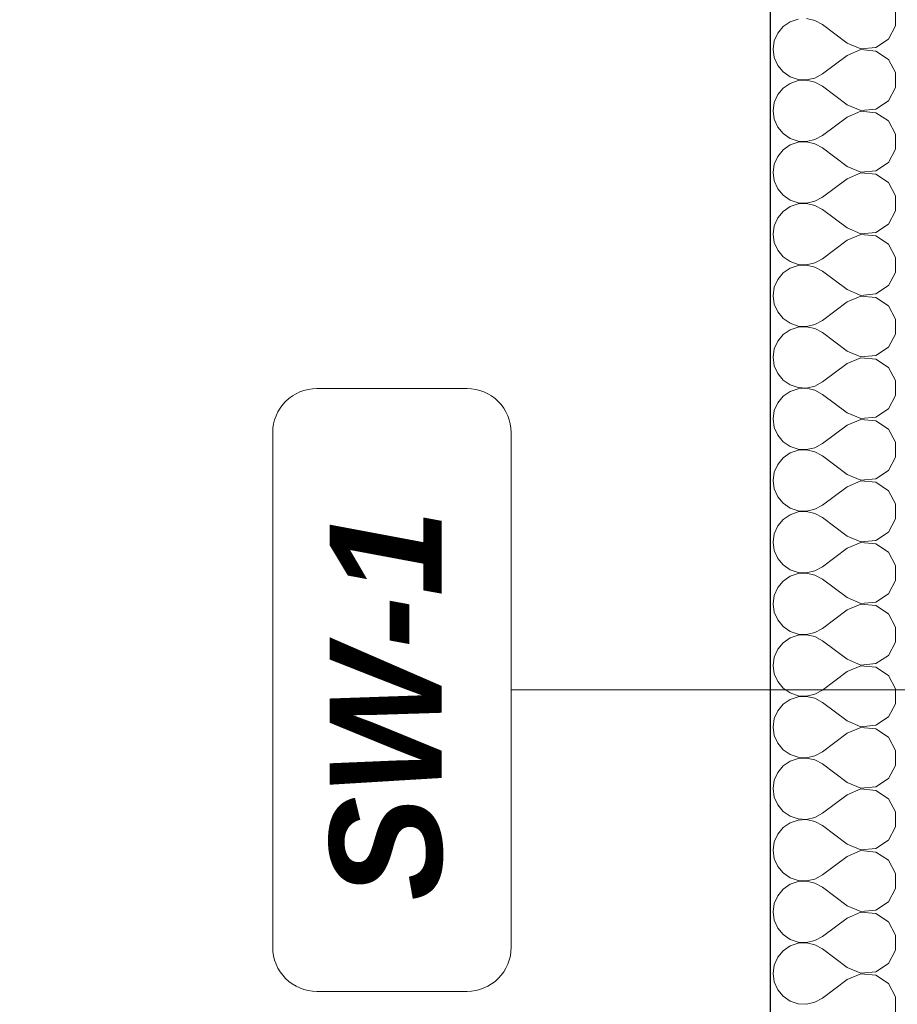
# Model space of a CAD drawing. Header units: millimetres. Extents: x -12989 to 381814, y -50461 to 30884.
# Tile 69 of 111: x 369516 to 370533, y -42782 to -41641. Entities that reach past the tile are written whole.
import ezdxf

# ---------------------------------------------------------------- set-up
doc = ezdxf.new("R2010")
doc.units = ezdxf.units.MM
doc.header["$MEASUREMENT"] = 0
doc.linetypes.add('Wipeout_Contour', pattern=[1000, 0, -1000])
for name, color, linetype in [('A_OZN_ODNOSNIKI', 7, 'Continuous'), ('Nowe_04-ŚCIANY DZIAŁOWE', 7, 'Continuous'), ('Nowe_A_WYM', 7, 'Continuous')]:
    doc.layers.add(name, color=color, linetype=linetype)
for name, color, linetype, lineweight in [('A_OZN_ODNOSNIKI_Nr_pióra__6', 7, 'Continuous', 13), ('A_OZN_ODNOSNIKI_Nr_pióra__85', 7, 'Continuous', 13), ('Nowe_04-ŚCIANY DZIAŁOWE_Nr_pióra__27', 7, 'Continuous', 25), ('Nowe_A_WYM_Nr_pióra__1', 7, 'Continuous', 13), ('Nowe_A_WYM_Nr_pióra__45', 7, 'Continuous', 15), ('Nowe_A_WYM_Nr_pióra__85', 7, 'Continuous', 13)]:
    doc.layers.add(name, color=color, linetype=linetype, lineweight=lineweight)
doc.layers.add('Nowe_04-ŚCIANY DZIAŁOWE_Nr_pióra__174', color=7, linetype='Continuous', lineweight=5, true_color=0x6a6a6a)
doc.styles.add('STYL_AUTOMATYCZNY_4', font='arial.ttf')
doc.styles.add('STYL_AUTOMATYCZNY_8', font='arial.ttf')
doc.dimstyles.new('STYL_AUTOMATYCZNY__2', dxfattribs={"dimtxt": 139.999998, "dimasz": 57, "dimexe": 0.18, "dimexo": 0.0625, "dimgap": 0, "dimtad": 1, "dimdec": 0, "dimlfac": 0.1, "dimzin": 0, "dimdsep": 46, "dimtxsty": 'STYL_AUTOMATYCZNY_4', "dimblk": 'ARROWHEAD_6', "dimblk1": 'ARROWHEAD_6', "dimblk2": 'ARROWHEAD_6', "dimcen": 0.09, "dimse1": 1, "dimse2": 1, "dimclrd": 7, "dimclre": 7, "dimclrt": 7, "dimadec": 0, "dimazin": 0, "dimtfac": 1, "dimtdec": 4, "dimtmove": 0, "dimatfit": 3, "dimfxl": 0, "dimtolj": 1, "dimtzin": 0, "dimarcsym": 0})

# ---------------------------------------------------------------- blocks, each defined once
blk = doc.blocks.new('*X15', base_point=(363535.4, -45960.6))
at = {"layer": 'Nowe_04-ŚCIANY DZIAŁOWE_Nr_pióra__174', "color": 251, "linetype": 'Continuous', "lineweight": 5, "true_color": 0x6a6a6a}
for p, q in [((370437.3, -41641.5), (370427.7, -41639.3)), ((370530.6, -41647.9), (370530.6, -41630.5)), ((370400.4, -41648.5), (370394.2, -41656.1)), ((370408.6, -41642.9), (370400.4, -41648.5)), ((370417.9, -41639.8), (370408.6, -41642.9)), ((370446, -41646.3), (370437.3, -41641.5)), ((370474.5, -41667.7), (370446, -41646.3)), ((370522.4, -41663.2), (370530.6, -41647.9)), ((370394.2, -41656.1), (370390.2, -41665.1)), ((370390.2, -41665.1), (370388.8, -41674.9)), ((370474.5, -41667.7), (370490.6, -41674.5)), ((370490.6, -41674.5), (370507.9, -41672.8)), ((370507.9, -41672.8), (370522.4, -41663.2)), ((370388.8, -41674.9), (370390.2, -41684.6)), ((370390.2, -41684.6), (370394.2, -41693.7)), ((370474.5, -41682), (370446, -41703.4)), ((370490.6, -41675.3), (370474.5, -41682)), ((370507.9, -41676.9), (370490.6, -41675.3)), ((370522.4, -41686.6), (370507.9, -41676.9)), ((370394.2, -41693.7), (370400.4, -41701.2)), ((370530.6, -41701.9), (370522.4, -41686.6)), ((370400.4, -41701.2), (370408.6, -41706.8)), ((370408.6, -41706.8), (370417.9, -41710)), ((370437.3, -41708.2), (370446, -41703.4)), ((370530.6, -41719.3), (370530.6, -41701.9)), ((370408.6, -41714.4), (370400.4, -41719.9)), ((370417.9, -41711.2), (370408.6, -41714.4)), ((370417.9, -41710), (370427.7, -41710.4)), ((370427.7, -41710.7), (370417.9, -41711.2)), ((370427.7, -41710.4), (370437.3, -41708.2)), ((370437.3, -41713), (370427.7, -41710.7)), ((370446, -41717.7), (370437.3, -41713)), ((370474.5, -41739.2), (370446, -41717.7)), ((370394.2, -41727.5), (370390.2, -41736.5)), ((370400.4, -41719.9), (370394.2, -41727.5)), ((370522.4, -41734.6), (370530.6, -41719.3)), ((370390.2, -41736.5), (370388.8, -41746.3)), ((370474.5, -41739.2), (370490.6, -41745.9)), ((370507.9, -41744.3), (370522.4, -41734.6)), ((370388.8, -41746.3), (370390.2, -41756.1)), ((370474.5, -41753.4), (370446, -41774.9)), ((370490.6, -41746.7), (370474.5, -41753.4)), ((370490.6, -41745.9), (370507.9, -41744.3)), ((370507.9, -41748.4), (370490.6, -41746.7)), ((370522.4, -41758), (370507.9, -41748.4)), ((370390.2, -41756.1), (370394.2, -41765.1)), ((370530.6, -41773.3), (370522.4, -41758)), ((370394.2, -41765.1), (370400.4, -41772.7)), ((370400.4, -41772.7), (370408.6, -41778.3)), ((370437.3, -41779.6), (370446, -41774.9)), ((370530.6, -41790.7), (370530.6, -41773.3)), ((370408.6, -41785.8), (370400.4, -41791.4)), ((370408.6, -41778.3), (370417.9, -41781.4)), ((370417.9, -41782.6), (370408.6, -41785.8)), ((370417.9, -41781.4), (370427.7, -41781.9)), ((370427.7, -41782.2), (370417.9, -41782.6)), ((370427.7, -41781.9), (370437.3, -41779.6)), ((370437.3, -41784.4), (370427.7, -41782.2)), ((370446, -41789.2), (370437.3, -41784.4)), ((370394.2, -41799), (370390.2, -41808)), ((370400.4, -41791.4), (370394.2, -41799)), ((370474.5, -41810.6), (370446, -41789.2)), ((370522.4, -41806.1), (370530.6, -41790.7)), ((370390.2, -41808), (370388.8, -41817.7)), ((370507.9, -41815.7), (370522.4, -41806.1)), ((370388.8, -41817.7), (370390.2, -41827.5)), ((370474.5, -41810.6), (370490.6, -41817.3)), ((370490.6, -41818.1), (370474.5, -41824.9)), ((370490.6, -41817.3), (370507.9, -41815.7)), ((370507.9, -41819.8), (370490.6, -41818.1)), ((370522.4, -41829.4), (370507.9, -41819.8)), ((370390.2, -41827.5), (370394.2, -41836.5)), ((370474.5, -41824.9), (370446, -41846.3)), ((370530.6, -41844.8), (370522.4, -41829.4)), ((370394.2, -41836.5), (370400.4, -41844.1)), ((370400.4, -41844.1), (370408.6, -41849.7)), ((370530.6, -41862.1), (370530.6, -41844.8)), ((370408.6, -41849.7), (370417.9, -41852.8)), ((370417.9, -41854.1), (370408.6, -41857.2)), ((370417.9, -41852.8), (370427.7, -41853.3)), ((370427.7, -41853.6), (370417.9, -41854.1)), ((370427.7, -41853.3), (370437.3, -41851.1)), ((370437.3, -41855.8), (370427.7, -41853.6)), ((370437.3, -41851.1), (370446, -41846.3)), ((370446, -41860.6), (370437.3, -41855.8)), ((370400.4, -41862.8), (370394.2, -41870.4)), ((370408.6, -41857.2), (370400.4, -41862.8)), ((370474.5, -41882), (370446, -41860.6)), ((370522.4, -41877.5), (370530.6, -41862.1)), ((370394.2, -41870.4), (370390.2, -41879.4)), ((370507.9, -41887.1), (370522.4, -41877.5)), ((370390.2, -41879.4), (370388.8, -41889.2)), ((370388.8, -41889.2), (370390.2, -41898.9)), ((370474.5, -41882), (370490.6, -41888.8)), ((370490.6, -41889.6), (370474.5, -41896.3)), ((370490.6, -41888.8), (370507.9, -41887.1)), ((370507.9, -41891.2), (370490.6, -41889.6)), ((370390.2, -41898.9), (370394.2, -41907.9)), ((370474.5, -41896.3), (370446, -41917.7)), ((370522.4, -41900.8), (370507.9, -41891.2)), ((370530.6, -41916.2), (370522.4, -41900.8)), ((370394.2, -41907.9), (370400.4, -41915.5)), ((370400.4, -41915.5), (370408.6, -41921.1)), ((370408.6, -41921.1), (370417.9, -41924.3)), ((370417.9, -41924.3), (370427.7, -41924.7)), ((370427.7, -41924.7), (370437.3, -41922.5)), ((370437.3, -41922.5), (370446, -41917.7)), ((370530.6, -41933.6), (370530.6, -41916.2)), ((370400.4, -41934.2), (370394.2, -41941.8)), ((370408.6, -41928.6), (370400.4, -41934.2)), ((370417.9, -41925.5), (370408.6, -41928.6)), ((370427.7, -41925), (370417.9, -41925.5)), ((370437.3, -41927.3), (370427.7, -41925)), ((370446, -41932), (370437.3, -41927.3)), ((370474.5, -41953.4), (370446, -41932)), ((370522.4, -41948.9), (370530.6, -41933.6)), ((370394.2, -41941.8), (370390.2, -41950.8)), ((370390.2, -41950.8), (370388.8, -41960.6)), ((370474.5, -41953.4), (370490.6, -41960.2)), ((370490.6, -41960.2), (370507.9, -41958.5)), ((370507.9, -41958.5), (370522.4, -41948.9)), ((370388.8, -41960.6), (370390.2, -41970.4)), ((370474.5, -41967.7), (370446, -41989.2)), ((370490.6, -41961), (370474.5, -41967.7)), ((370507.9, -41962.6), (370490.6, -41961)), ((370522.4, -41972.3), (370507.9, -41962.6)), ((370390.2, -41970.4), (370394.2, -41979.4)), ((370394.2, -41979.4), (370400.4, -41987)), ((370530.6, -41987.6), (370522.4, -41972.3)), ((370400.4, -41987), (370408.6, -41992.5)), ((370408.6, -41992.5), (370417.9, -41995.7)), ((370437.3, -41993.9), (370446, -41989.2)), ((370530.6, -42005), (370530.6, -41987.6)), ((370408.6, -42000.1), (370400.4, -42005.7)), ((370417.9, -41996.9), (370408.6, -42000.1)), ((370417.9, -41995.7), (370427.7, -41996.2)), ((370427.7, -41996.5), (370417.9, -41996.9)), ((370427.7, -41996.2), (370437.3, -41993.9)), ((370437.3, -41998.7), (370427.7, -41996.5)), ((370446, -42003.4), (370437.3, -41998.7)), ((370474.5, -42024.9), (370446, -42003.4)), ((370394.2, -42013.2), (370390.2, -42022.3)), ((370400.4, -42005.7), (370394.2, -42013.2)), ((370522.4, -42020.3), (370530.6, -42005)), ((370390.2, -42022.3), (370388.8, -42032)), ((370474.5, -42024.9), (370490.6, -42031.6)), ((370507.9, -42030), (370522.4, -42020.3)), ((370388.8, -42032), (370390.2, -42041.8)), ((370490.6, -42032.4), (370474.5, -42039.2)), ((370490.6, -42031.6), (370507.9, -42030)), ((370507.9, -42034.1), (370490.6, -42032.4)), ((370522.4, -42043.7), (370507.9, -42034.1)), ((370390.2, -42041.8), (370394.2, -42050.8)), ((370474.5, -42039.2), (370446, -42060.6)), ((370530.6, -42059), (370522.4, -42043.7)), ((370394.2, -42050.8), (370400.4, -42058.4)), ((370400.4, -42058.4), (370408.6, -42064)), ((370437.3, -42065.4), (370446, -42060.6)), ((370530.6, -42076.4), (370530.6, -42059)), ((370408.6, -42071.5), (370400.4, -42077.1)), ((370408.6, -42064), (370417.9, -42067.1)), ((370417.9, -42068.4), (370408.6, -42071.5)), ((370417.9, -42067.1), (370427.7, -42067.6)), ((370427.7, -42067.9), (370417.9, -42068.4)), ((370427.7, -42067.6), (370437.3, -42065.4)), ((370437.3, -42070.1), (370427.7, -42067.9)), ((370446, -42074.9), (370437.3, -42070.1)), ((370400.4, -42077.1), (370394.2, -42084.7)), ((370474.5, -42096.3), (370446, -42074.9)), ((370522.4, -42091.8), (370530.6, -42076.4)), ((370390.2, -42093.7), (370388.8, -42103.4)), ((370394.2, -42084.7), (370390.2, -42093.7)), ((370507.9, -42101.4), (370522.4, -42091.8)), ((370388.8, -42103.4), (370390.2, -42113.2)), ((370474.5, -42096.3), (370490.6, -42103)), ((370490.6, -42103.9), (370474.5, -42110.6)), ((370490.6, -42103), (370507.9, -42101.4)), ((370507.9, -42105.5), (370490.6, -42103.9)), ((370522.4, -42115.1), (370507.9, -42105.5)), ((370390.2, -42113.2), (370394.2, -42122.2)), ((370474.5, -42110.6), (370446, -42132)), ((370530.6, -42130.5), (370522.4, -42115.1)), ((370394.2, -42122.2), (370400.4, -42129.8)), ((370400.4, -42129.8), (370408.6, -42135.4)), ((370408.6, -42135.4), (370417.9, -42138.5)), ((370417.9, -42139.8), (370408.6, -42142.9)), ((370417.9, -42138.5), (370427.7, -42139)), ((370427.7, -42139.3), (370417.9, -42139.8)), ((370427.7, -42139), (370437.3, -42136.8)), ((370437.3, -42141.5), (370427.7, -42139.3)), ((370437.3, -42136.8), (370446, -42132)), ((370446, -42146.3), (370437.3, -42141.5)), ((370530.6, -42147.9), (370530.6, -42130.5)), ((370400.4, -42148.5), (370394.2, -42156.1)), ((370408.6, -42142.9), (370400.4, -42148.5)), ((370474.5, -42167.7), (370446, -42146.3)), ((370522.4, -42163.2), (370530.6, -42147.9)), ((370394.2, -42156.1), (370390.2, -42165.1)), ((370507.9, -42172.8), (370522.4, -42163.2)), ((370390.2, -42165.1), (370388.8, -42174.9)), ((370388.8, -42174.9), (370390.2, -42184.6)), ((370474.5, -42167.7), (370490.6, -42174.5)), ((370490.6, -42175.3), (370474.5, -42182)), ((370490.6, -42174.5), (370507.9, -42172.8)), ((370507.9, -42176.9), (370490.6, -42175.3)), ((370390.2, -42184.6), (370394.2, -42193.7)), ((370474.5, -42182), (370446, -42203.4)), ((370522.4, -42186.6), (370507.9, -42176.9)), ((370530.6, -42201.9), (370522.4, -42186.6)), ((370394.2, -42193.7), (370400.4, -42201.2)), ((370400.4, -42201.2), (370408.6, -42206.8)), ((370408.6, -42206.8), (370417.9, -42210)), ((370417.9, -42210), (370427.7, -42210.4)), ((370427.7, -42210.4), (370437.3, -42208.2)), ((370437.3, -42208.2), (370446, -42203.4)), ((370530.6, -42219.3), (370530.6, -42201.9)), ((370400.4, -42219.9), (370394.2, -42227.5)), ((370408.6, -42214.4), (370400.4, -42219.9)), ((370417.9, -42211.2), (370408.6, -42214.4)), ((370427.7, -42210.7), (370417.9, -42211.2)), ((370437.3, -42213), (370427.7, -42210.7)), ((370446, -42217.7), (370437.3, -42213)), ((370474.5, -42239.2), (370446, -42217.7)), ((370522.4, -42234.6), (370530.6, -42219.3)), ((370394.2, -42227.5), (370390.2, -42236.5)), ((370390.2, -42236.5), (370388.8, -42246.3)), ((370474.5, -42239.2), (370490.6, -42245.9)), ((370490.6, -42245.9), (370507.9, -42244.3)), ((370507.9, -42244.3), (370522.4, -42234.6)), ((370388.8, -42246.3), (370390.2, -42256.1)), ((370474.5, -42253.4), (370446, -42274.9)), ((370490.6, -42246.7), (370474.5, -42253.4)), ((370507.9, -42248.4), (370490.6, -42246.7)), ((370522.4, -42258), (370507.9, -42248.4)), ((370390.2, -42256.1), (370394.2, -42265.1)), ((370394.2, -42265.1), (370400.4, -42272.7)), ((370530.6, -42273.3), (370522.4, -42258)), ((370400.4, -42272.7), (370408.6, -42278.3)), ((370408.6, -42278.3), (370417.9, -42281.4)), ((370437.3, -42279.6), (370446, -42274.9)), ((370530.6, -42290.7), (370530.6, -42273.3)), ((370408.6, -42285.8), (370400.4, -42291.4)), ((370417.9, -42282.6), (370408.6, -42285.8)), ((370417.9, -42281.4), (370427.7, -42281.9)), ((370427.7, -42282.2), (370417.9, -42282.6)), ((370427.7, -42281.9), (370437.3, -42279.6)), ((370437.3, -42284.4), (370427.7, -42282.2)), ((370446, -42289.2), (370437.3, -42284.4)), ((370474.5, -42310.6), (370446, -42289.2)), ((370394.2, -42299), (370390.2, -42308)), ((370400.4, -42291.4), (370394.2, -42299)), ((370522.4, -42306.1), (370530.6, -42290.7)), ((370390.2, -42308), (370388.8, -42317.7)), ((370474.5, -42310.6), (370490.6, -42317.3)), ((370507.9, -42315.7), (370522.4, -42306.1)), ((370388.8, -42317.7), (370390.2, -42327.5)), ((370490.6, -42318.1), (370474.5, -42324.9)), ((370490.6, -42317.3), (370507.9, -42315.7)), ((370507.9, -42319.8), (370490.6, -42318.1)), ((370522.4, -42329.4), (370507.9, -42319.8)), ((370390.2, -42327.5), (370394.2, -42336.5)), ((370474.5, -42324.9), (370446, -42346.3)), ((370530.6, -42344.8), (370522.4, -42329.4)), ((370394.2, -42336.5), (370400.4, -42344.1)), ((370400.4, -42344.1), (370408.6, -42349.7)), ((370437.3, -42351.1), (370446, -42346.3)), ((370530.6, -42362.1), (370530.6, -42344.8)), ((370408.6, -42357.2), (370400.4, -42362.8)), ((370408.6, -42349.7), (370417.9, -42352.8)), ((370417.9, -42354.1), (370408.6, -42357.2)), ((370417.9, -42352.8), (370427.7, -42353.3)), ((370427.7, -42353.6), (370417.9, -42354.1)), ((370427.7, -42353.3), (370437.3, -42351.1)), ((370437.3, -42355.8), (370427.7, -42353.6)), ((370446, -42360.6), (370437.3, -42355.8)), ((370400.4, -42362.8), (370394.2, -42370.4)), ((370474.5, -42382), (370446, -42360.6)), ((370522.4, -42377.5), (370530.6, -42362.1)), ((370390.2, -42379.4), (370388.8, -42389.2)), ((370394.2, -42370.4), (370390.2, -42379.4)), ((370507.9, -42387.1), (370522.4, -42377.5)), ((370388.8, -42389.2), (370390.2, -42398.9)), ((370474.5, -42382), (370490.6, -42388.8)), ((370490.6, -42389.6), (370474.5, -42396.3)), ((370490.6, -42388.8), (370507.9, -42387.1)), ((370507.9, -42391.2), (370490.6, -42389.6)), ((370522.4, -42400.8), (370507.9, -42391.2)), ((370390.2, -42398.9), (370394.2, -42407.9)), ((370474.5, -42396.3), (370446, -42417.7)), ((370530.6, -42416.2), (370522.4, -42400.8)), ((370394.2, -42407.9), (370400.4, -42415.5)), ((370400.4, -42415.5), (370408.6, -42421.1)), ((370408.6, -42421.1), (370417.9, -42424.3)), ((370417.9, -42425.5), (370408.6, -42428.6)), ((370417.9, -42424.3), (370427.7, -42424.7)), ((370427.7, -42425), (370417.9, -42425.5)), ((370427.7, -42424.7), (370437.3, -42422.5)), ((370437.3, -42427.3), (370427.7, -42425)), ((370437.3, -42422.5), (370446, -42417.7)), ((370530.6, -42433.6), (370530.6, -42416.2)), ((370400.4, -42434.2), (370394.2, -42441.8)), ((370408.6, -42428.6), (370400.4, -42434.2)), ((370446, -42432), (370437.3, -42427.3)), ((370474.5, -42453.4), (370446, -42432)), ((370522.4, -42448.9), (370530.6, -42433.6)), ((370394.2, -42441.8), (370390.2, -42450.8)), ((370507.9, -42458.5), (370522.4, -42448.9)), ((370390.2, -42450.8), (370388.8, -42460.6)), ((370388.8, -42460.6), (370390.2, -42470.4)), ((370474.5, -42453.4), (370490.6, -42460.2)), ((370490.6, -42461), (370474.5, -42467.7)), ((370490.6, -42460.2), (370507.9, -42458.5)), ((370507.9, -42462.6), (370490.6, -42461)), ((370390.2, -42470.4), (370394.2, -42479.4)), ((370474.5, -42467.7), (370446, -42489.2)), ((370522.4, -42472.3), (370507.9, -42462.6)), ((370530.6, -42487.6), (370522.4, -42472.3)), ((370394.2, -42479.4), (370400.4, -42487)), ((370400.4, -42487), (370408.6, -42492.5)), ((370408.6, -42492.5), (370417.9, -42495.7)), ((370427.7, -42496.2), (370437.3, -42493.9)), ((370437.3, -42493.9), (370446, -42489.2)), ((370530.6, -42505), (370530.6, -42487.6)), ((370400.4, -42505.7), (370394.2, -42513.2)), ((370408.6, -42500.1), (370400.4, -42505.7)), ((370417.9, -42496.9), (370408.6, -42500.1)), ((370417.9, -42495.7), (370427.7, -42496.2)), ((370427.7, -42496.5), (370417.9, -42496.9)), ((370437.3, -42498.7), (370427.7, -42496.5)), ((370446, -42503.4), (370437.3, -42498.7)), ((370474.5, -42524.9), (370446, -42503.4)), ((370522.4, -42520.3), (370530.6, -42505)), ((370394.2, -42513.2), (370390.2, -42522.3)), ((370390.2, -42522.3), (370388.8, -42532)), ((370474.5, -42524.9), (370490.6, -42531.6)), ((370507.9, -42530), (370522.4, -42520.3)), ((370388.8, -42532), (370390.2, -42541.8)), ((370474.5, -42539.2), (370446, -42560.6)), ((370490.6, -42532.4), (370474.5, -42539.2)), ((370490.6, -42531.6), (370507.9, -42530)), ((370507.9, -42534.1), (370490.6, -42532.4)), ((370522.4, -42543.7), (370507.9, -42534.1)), ((370390.2, -42541.8), (370394.2, -42550.8)), ((370394.2, -42550.8), (370400.4, -42558.4)), ((370530.6, -42559), (370522.4, -42543.7)), ((370400.4, -42558.4), (370408.6, -42564)), ((370437.3, -42565.4), (370446, -42560.6)), ((370530.6, -42576.4), (370530.6, -42559)), ((370408.6, -42571.5), (370400.4, -42577.1)), ((370408.6, -42564), (370417.9, -42567.1)), ((370417.9, -42568.4), (370408.6, -42571.5)), ((370417.9, -42567.1), (370427.7, -42567.6)), ((370427.7, -42567.9), (370417.9, -42568.4)), ((370427.7, -42567.6), (370437.3, -42565.4)), ((370437.3, -42570.1), (370427.7, -42567.9)), ((370446, -42574.9), (370437.3, -42570.1)), ((370474.5, -42596.3), (370446, -42574.9)), ((370394.2, -42584.7), (370390.2, -42593.7)), ((370400.4, -42577.1), (370394.2, -42584.7)), ((370522.4, -42591.8), (370530.6, -42576.4)), ((370390.2, -42593.7), (370388.8, -42603.4)), ((370474.5, -42596.3), (370490.6, -42603)), ((370507.9, -42601.4), (370522.4, -42591.8)), ((370388.8, -42603.4), (370390.2, -42613.2)), ((370490.6, -42603.9), (370474.5, -42610.6)), ((370490.6, -42603), (370507.9, -42601.4)), ((370507.9, -42605.5), (370490.6, -42603.9)), ((370522.4, -42615.1), (370507.9, -42605.5)), ((370390.2, -42613.2), (370394.2, -42622.2)), ((370474.5, -42610.6), (370446, -42632)), ((370530.6, -42630.5), (370522.4, -42615.1)), ((370394.2, -42622.2), (370400.4, -42629.8)), ((370400.4, -42629.8), (370408.6, -42635.4)), ((370437.3, -42636.8), (370446, -42632)), ((370530.6, -42647.9), (370530.6, -42630.5)), ((370408.6, -42642.9), (370400.4, -42648.5)), ((370408.6, -42635.4), (370417.9, -42638.5)), ((370417.9, -42639.8), (370408.6, -42642.9)), ((370417.9, -42638.5), (370427.7, -42639)), ((370427.7, -42639.3), (370417.9, -42639.8)), ((370427.7, -42639), (370437.3, -42636.8)), ((370437.3, -42641.5), (370427.7, -42639.3)), ((370446, -42646.3), (370437.3, -42641.5)), ((370400.4, -42648.5), (370394.2, -42656.1)), ((370474.5, -42667.7), (370446, -42646.3)), ((370522.4, -42663.2), (370530.6, -42647.9)), ((370390.2, -42665.1), (370388.8, -42674.9)), ((370394.2, -42656.1), (370390.2, -42665.1)), ((370507.9, -42672.8), (370522.4, -42663.2)), ((370388.8, -42674.9), (370390.2, -42684.6)), ((370474.5, -42667.7), (370490.6, -42674.5)), ((370490.6, -42675.3), (370474.5, -42682)), ((370490.6, -42674.5), (370507.9, -42672.8)), ((370507.9, -42676.9), (370490.6, -42675.3)), ((370522.4, -42686.6), (370507.9, -42676.9)), ((370390.2, -42684.6), (370394.2, -42693.7)), ((370474.5, -42682), (370446, -42703.4)), ((370530.6, -42701.9), (370522.4, -42686.6)), ((370394.2, -42693.7), (370400.4, -42701.2)), ((370400.4, -42701.2), (370408.6, -42706.8)), ((370408.6, -42706.8), (370417.9, -42710)), ((370417.9, -42711.2), (370408.6, -42714.4)), ((370417.9, -42710), (370427.7, -42710.4)), ((370427.7, -42710.7), (370417.9, -42711.2)), ((370427.7, -42710.4), (370437.3, -42708.2)), ((370437.3, -42713), (370427.7, -42710.7)), ((370437.3, -42708.2), (370446, -42703.4)), ((370530.6, -42719.3), (370530.6, -42701.9)), ((370400.4, -42719.9), (370394.2, -42727.5)), ((370408.6, -42714.4), (370400.4, -42719.9)), ((370446, -42717.7), (370437.3, -42713)), ((370474.5, -42739.2), (370446, -42717.7)), ((370522.4, -42734.6), (370530.6, -42719.3)), ((370394.2, -42727.5), (370390.2, -42736.5)), ((370507.9, -42744.3), (370522.4, -42734.6)), ((370390.2, -42736.5), (370388.8, -42746.3)), ((370388.8, -42746.3), (370390.2, -42756.1)), ((370474.5, -42739.2), (370490.6, -42745.9)), ((370490.6, -42745.9), (370507.9, -42744.3)), ((370390.2, -42756.1), (370394.2, -42765.1)), ((370474.5, -42753.4), (370446, -42774.9)), ((370490.6, -42746.7), (370474.5, -42753.4)), ((370507.9, -42748.4), (370490.6, -42746.7)), ((370522.4, -42758), (370507.9, -42748.4)), ((370394.2, -42765.1), (370400.4, -42772.7)), ((370530.6, -42773.3), (370522.4, -42758)), ((370400.4, -42772.7), (370408.6, -42778.3)), ((370408.6, -42778.3), (370417.9, -42781.4)), ((370427.7, -42781.9), (370437.3, -42779.6)), ((370437.3, -42779.6), (370446, -42774.9)), ((370530.6, -42790.7), (370530.6, -42773.3)), ((370417.9, -42781.4), (370427.7, -42781.9))]:
    blk.add_line(p, q, dxfattribs=at)
blk = doc.blocks.new('ElemPrzekroju_5_1', base_point=(363535.4, -45960.6))
at = {"color": 254, "linetype": 'Wipeout_Contour', "lineweight": 0, "ltscale": 1490963.941080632}
blk.add_wipeout([(370385.3, -43900.6), (370535.3, -43900.6), (370535.3, -38229.3), (370385.3, -38269.5)], dxfattribs=at).dxf.layer = 'Nowe_04-ŚCIANY DZIAŁOWE'
at = {"layer": 'Nowe_04-ŚCIANY DZIAŁOWE_Nr_pióra__27', "color": 7, "linetype": 'Continuous', "lineweight": 25}
blk.add_line((370385.3, -38269.5), (370385.3, -42910.6), dxfattribs=at)
at = {"layer": 'Nowe_04-ŚCIANY DZIAŁOWE', "lineweight": 0}
blk.add_blockref('*X15', (363535.4, -45960.6), dxfattribs=at)
blk = doc.blocks.new('*D198', base_point=(363535.4, -45960.6))
at = {"layer": 'Nowe_A_WYM_Nr_pióra__45', "color": 7, "linetype": 'Continuous', "lineweight": 15}
for p, q in [((362283.3, -37900.7), (362223.3, -37840.7)), ((362223.3, -45950.6), (362283.3, -46010.6))]:
    blk.add_line(p, q, dxfattribs=at)
at = {"layer": 'Nowe_A_WYM_Nr_pióra__85', "color": 7, "linetype": 'Continuous', "lineweight": 13}
for p, q in [((362253.3, -37870.7), (362253.3, -37825.7)), ((362309.5, -37870.7), (362197, -37870.7)), ((362253.3, -45980.6), (362253.3, -37870.7)), ((362309.5, -45980.6), (362197, -45980.6)), ((362253.3, -46025.6), (362253.3, -45980.6))]:
    blk.add_line(p, q, dxfattribs=at)
at = {"layer": 'Nowe_A_WYM_Nr_pióra__1', "color": 7, "lineweight": 13, "insert": (362225.3, -42078.7), "char_height": 140, "attachment_point": 7, "rotation": 90, "style": 'STYL_AUTOMATYCZNY_4'}
blk.add_mtext('\\A1;{\\pql;\\fArial|b0|i0|c238|p0;\\W1.000000;811}', dxfattribs=at)
blk = doc.blocks.new('ARROWHEAD_6')
at = {"color": 0, "linetype": 'Continuous', "lineweight": 0}
for p, q in [((-0.5, -0.5), (0.5, 0.5)), ((0, 0), (-1, 0))]:
    blk.add_line(p, q, dxfattribs=at)
blk = doc.blocks.new('Etykieta_3_1', base_point=(370385.3, -42417.6))
at = {"color": 254, "linetype": 'Wipeout_Contour', "lineweight": 0, "ltscale": 8936905.777918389}
blk.add_wipeout([(370085.3, -42715.9), (370085.3, -42119.2), (370085.3, -42119.2), (370078.4, -42093.7), (370059.7, -42075), (370034.2, -42068.2), (370034.2, -42068.2), (369860, -42068.2), (369860, -42068.2), (369834.5, -42075), (369815.8, -42093.7), (369809, -42119.2), (369809, -42119.2), (369809, -42715.9), (369809, -42715.9), (369815.8, -42741.4), (369834.5, -42760.1), (369860, -42767), (369860, -42767), (370034.2, -42767), (370034.2, -42767), (370059.7, -42760.1), (370078.4, -42741.4)], dxfattribs=at).dxf.layer = 'A_OZN_ODNOSNIKI'
at = {"layer": 'A_OZN_ODNOSNIKI_Nr_pióra__85', "color": 7, "linetype": 'Continuous', "lineweight": 13}
for p, q in [((370085.8, -42417.6), (370085.3, -42417.6)), ((370684.8, -42417.6), (370085.8, -42417.6))]:
    blk.add_line(p, q, dxfattribs=at)
at = {"layer": 'A_OZN_ODNOSNIKI_Nr_pióra__85', "color": 7, "linetype": 'Continuous', "lineweight": 13, "flags": 128}
blk.add_lwpolyline([(370085.3, -42715.9, -0.414214), (370034.2, -42767), (369860, -42767, -0.414214), (369809, -42715.9), (369809, -42119.2, -0.414214), (369860, -42068.2), (370034.2, -42068.2, -0.414214), (370085.3, -42119.2)], format="xyb", close=True, dxfattribs=at)
at = {"layer": 'A_OZN_ODNOSNIKI_Nr_pióra__6', "color": 7, "lineweight": 13, "insert": (369874.9, -42661.9), "char_height": 130, "attachment_point": 1, "rotation": 90, "style": 'STYL_AUTOMATYCZNY_8'}
blk.add_mtext('\\A1;{\\pql;\\pt0,6000;\\fArial|b1|i1|c238|p0;\\W1.000000;SW-1\\fArial|b1|i1|c238|p0;\\W1.000000;\\A1{\\H.66x;\\S^  ;}\\fArial|b1|i1|c238|p0;\\W1.000000;\\fArial|b1|i1|c238|p0;\\W1.000000;\\A1{\\H.66x;\\S^  ;}\\fArial|b1|i1|c238|p0;\\W1.000000; \\fArial|b1|i1|c238|p0;\\W1.000000;\\fArial|b1|i1|c238|p0;\\W1.000000;\\fArial|b1|i1|c238|p0;\\W1.000000;\\fArial|b1|i1|c238|p0;\\W1.000000;\\fArial|b1|i1|c238|p0;\\W1.000000;\\fArial|b1|i1|c238|p0;\\W1.000000;\\fArial|b1|i1|c238|p0;\\W1.000000;\\fArial|b1|i1|c238|p0;\\W1.000000;\\fArial|b1|i1|c238|p0;\\W1.000000;\\fArial|b1|i1|c238|p0;\\W1.000000;\\fArial|b1|i1|c238|p0;\\W1.000000;\\fArial|b1|i1|c238|p0;\\W1.000000;\\fArial|b1|i1|c238|p0;\\W1.000000;\\fArial|b1|i1|c238|p0;\\W1.000000;\\fArial|b1|i1|c238|p0;\\W1.000000;\\fArial|b1|i1|c238|p0;\\W1.000000;\\fArial|b1|i1|c238|p0;\\W1.000000;\\fArial|b1|i1|c238|p0;\\W1.000000;\\fArial|b1|i1|c238|p0;\\W1.000000;\\fArial|b1|i1|c238|p0;\\W1.000000;\\fArial|b1|i1|c238|p0;\\W1.000000;\\fArial|b1|i1|c238|p0;\\W1.000000;\\fArial|b1|i1|c238|p0;\\W1.000000;\\fArial|b1|i1|c238|p0;\\W1.000000;\\fArial|b1|i1|c238|p0;\\W1.000000;\\fArial|b1|i1|c238|p0;\\W1.000000;\\fArial|b1|i1|c238|p0;\\W1.000000;\\fArial|b1|i1|c238|p0;\\W1.000000;\\fArial|b1|i1|c238|p0;\\W1.000000;\\fArial|b1|i1|c238|p0;\\W1.000000;\\fArial|b1|i1|c238|p0;\\W1.000000;\\fArial|b1|i1|c238|p0;\\W1.000000;\\fArial|b1|i1|c238|p0;\\W1.000000;\\fArial|b1|i1|c238|p0;\\W1.000000;\\fArial|b1|i1|c238|p0;\\W1.000000;\\fArial|b1|i1|c238|p0;\\W1.000000;\\fArial|b1|i1|c238|p0;\\W1.000000;\\fArial|b1|i1|c238|p0;\\W1.000000;\\fArial|b1|i1|c238|p0;\\W1.000000;\\fArial|b1|i1|c238|p0;\\W1.000000;\\fArial|b1|i1|c238|p0;\\W1.000000;\\fArial|b1|i1|c238|p0;\\W1.000000;\\fArial|b1|i1|c238|p0;\\W1.000000;}', dxfattribs=at)

msp = doc.modelspace()

# ---------------------------------------------------------------- block references
at = {"layer": 'Nowe_04-ŚCIANY DZIAŁOWE', "lineweight": 0}
msp.add_blockref('ElemPrzekroju_5_1', (363535.4, -45960.6), dxfattribs=at)

# ---------------------------------------------------------------- next in the draw order: dimensions: what is measured, and where the dimension line sits
at = {"layer": 'Nowe_A_WYM', "color": 7, "linetype": 'Continuous', "lineweight": 13}
dim = msp.add_linear_dim(base=(362253.3, -37870.7), p1=(363585.4, -45980.6), p2=(371035.4, -37870.7), angle=90, dimstyle='STYL_AUTOMATYCZNY__2', dxfattribs=at)
dim.commit()
dim.dimension.update_dxf_attribs({"geometry": '*D198', "text_midpoint": (362155.3, -41918.9), "dimtype": 160, "text_rotation": 90})

# ---------------------------------------------------------------- next in the draw order: block references
at = {"layer": 'A_OZN_ODNOSNIKI', "color": 7, "linetype": 'Continuous', "lineweight": 13}
msp.add_blockref('Etykieta_3_1', (370385.3, -42417.6), dxfattribs=at)

doc.saveas('drawing.dxf')
